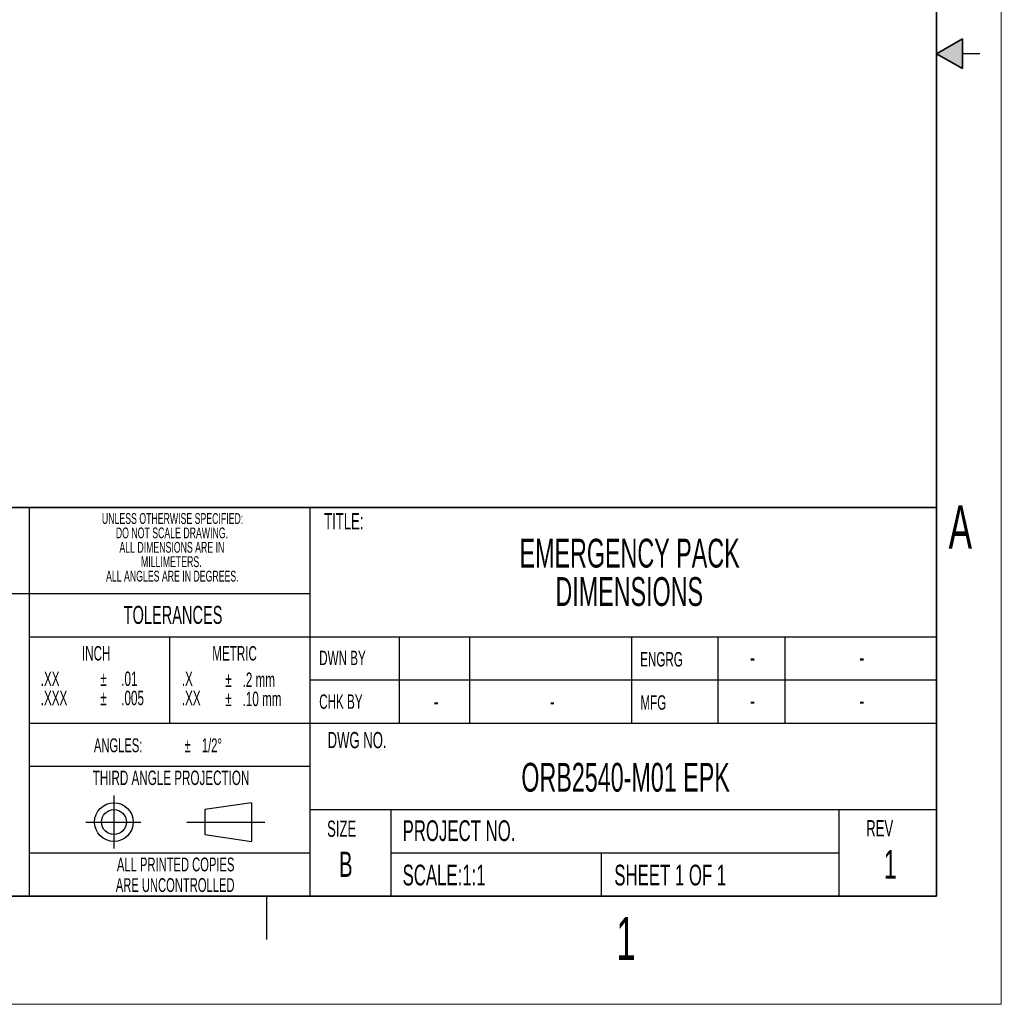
# Model space of a CAD drawing. Header units: inches. Extents: x 0 to 17, y 0 to 11.
# Tile 10 of 11: x 11.3 to 17, y 0 to 5.7. Entities that reach past the tile are written whole.
import ezdxf

# ---------------------------------------------------------------- set-up
doc = ezdxf.new("R2010")
doc.units = ezdxf.units.IN
doc.header["$MEASUREMENT"] = 0
doc.layers.add('FORMAT', color=7, linetype='Continuous')
doc.styles.add('SLDTEXTSTYLE0', font='TXT', dxfattribs={"width": 0.605})

# ---------------------------------------------------------------- blocks, each defined once
blk = doc.blocks.new('SW_NOTE_1')
at = {"layer": 'FORMAT', "color": 0, "char_height": 0.0833, "attachment_point": 1, "style": 'SLDTEXTSTYLE0'}
for insert in [(0, 0.1074), (0, -0.0037)]:
    blk.add_mtext('±', dxfattribs=dict(at, insert=insert))
blk = doc.blocks.new('SW_NOTE_2')
at = {"layer": 'FORMAT', "color": 0, "char_height": 0.08333, "attachment_point": 1, "style": 'SLDTEXTSTYLE0'}
for s, insert in [('.2 mm', (0, 0.1074)), ('.10 mm', (0, -0.0037))]:
    blk.add_mtext(s, dxfattribs=dict(at, insert=insert))
blk = doc.blocks.new('SW_NOTE_3')
at = {"layer": 'FORMAT', "color": 0, "char_height": 0.08333, "attachment_point": 1, "style": 'SLDTEXTSTYLE0'}
for s, insert in [('.X', (0, 0.1074)), ('.XX', (0, -0.0037))]:
    blk.add_mtext(s, dxfattribs=dict(at, insert=insert))
blk = doc.blocks.new('SW_NOTE_4')
at = {"layer": 'FORMAT', "color": 0, "char_height": 0.08, "attachment_point": 1, "style": 'SLDTEXTSTYLE0'}
for s, insert in [('ANGLES:', (0, 0.1031)), ('±', (0.5244, 0.1031))]:
    blk.add_mtext(s, dxfattribs=dict(at, insert=insert))
blk = doc.blocks.new('SW_NOTE_5')
at = {"layer": 'FORMAT', "color": 0, "char_height": 0.08333, "attachment_point": 1, "style": 'SLDTEXTSTYLE0'}
for s, insert in [('.01', (0, 0.1074)), ('.005', (0, -0.0037))]:
    blk.add_mtext(s, dxfattribs=dict(at, insert=insert))
blk = doc.blocks.new('SW_NOTE_6')
at = {"layer": 'FORMAT', "color": 0, "char_height": 0.0833, "attachment_point": 1, "style": 'SLDTEXTSTYLE0'}
for insert in [(0, 0.1074), (0, -0.0037)]:
    blk.add_mtext('±', dxfattribs=dict(at, insert=insert))
blk = doc.blocks.new('SW_NOTE_7')
at = {"layer": 'FORMAT', "color": 0, "char_height": 0.08333, "attachment_point": 1, "style": 'SLDTEXTSTYLE0'}
for s, insert in [('.XX', (0, 0.1074)), ('.XXX', (0, -0.0037))]:
    blk.add_mtext(s, dxfattribs=dict(at, insert=insert))
blk = doc.blocks.new('SW_NOTE_8')
at = {"layer": 'FORMAT', "color": 0, "char_height": 0.07, "attachment_point": 1, "style": 'SLDTEXTSTYLE0'}
for s, insert in [('The information in this document is', (0, 0.0902)), ('the exclusive', (0, -0.0191)), ('PROPRIETARY', (0.5828, -0.0191)), ('property of', (0, -0.1285)), ('LEVITON MFG. CO.,', (0.4864, -0.1285)), ('INC.', (0, -0.2379)), ('It is disclosed with the', (0.2448, -0.2379)), ('understanding that acceptance or', (0, -0.3472)), ('review by the recipient constitutes', (0, -0.4566)), ('an undertaking by the recipient:', (0, -0.566)), ('(1) to hold this information in strict', (0, -0.6754)), ('confidence.', (0, -0.7847)), ('(2) not to disclose, duplicate, copy,', (0, -0.8941)), ('or use the information, in whole or in', (0, -1.0035)), ('part, for any purpose other than that', (0, -1.1128)), ('for which disclosed.', (0, -1.2222))]:
    blk.add_mtext(s, dxfattribs=dict(at, insert=insert))
blk = doc.blocks.new('SW_NOTE_9')
at = {"layer": 'FORMAT', "color": 0, "char_height": 0.0625, "attachment_point": 2, "style": 'SLDTEXTSTYLE0'}
for s, insert in [('UNLESS OTHERWISE SPECIFIED:', (0.6826, 0.0806)), ('DO NOT SCALE DRAWING.', (0.6789, -0.0028)), ('ALL DIMENSIONS ARE IN', (0.6785, -0.0861)), ('MILLIMETERS.', (0.6753, -0.1694)), ('ALL ANGLES ARE IN DEGREES.', (0.6813, -0.2528))]:
    blk.add_mtext(s, dxfattribs=dict(at, insert=insert))
blk = doc.blocks.new('SW_NOTE_10')
at = {"layer": 'FORMAT', "color": 0, "char_height": 0.08, "attachment_point": 2, "style": 'SLDTEXTSTYLE0'}
for s, insert in [('ALL PRINTED COPIES', (0.575, 0.1031)), ('ARE UNCONTROLLED', (0.572, -0.0162))]:
    blk.add_mtext(s, dxfattribs=dict(at, insert=insert))
blk = doc.blocks.new('SW_NOTE_11')
at = {"layer": 'FORMAT', "color": 0, "attachment_point": 2, "style": 'SLDTEXTSTYLE0'}
for s, insert, char_height in [('EMERGENCY PACK', (1.0573, 0.2148), 0.166667), ('DIMENSIONS', (1.0553, -0.0074), 0.16667)]:
    blk.add_mtext(s, dxfattribs=dict(at, insert=insert, char_height=char_height))

msp = doc.modelspace()

# ---------------------------------------------------------------- hatches: boundary and pattern name
at = {"linetype": 'Continuous'}
msp.add_hatch(color=7, dxfattribs=at).paths.add_polyline_path([(16.775, 5.5866), (16.625, 5.5), (16.775, 5.4134)], flags=0)

# ---------------------------------------------------------------- linework, layer by layer
at = {"color": 7, "linetype": 'Continuous', "lineweight": 18}
for q in [(17, 11), (0, 0)]:
    msp.add_line((17, 0), q, dxfattribs=at)
at = {"color": 7, "linetype": 'Continuous', "lineweight": 35}
for p, q in [((16.625, 0.625), (16.625, 10.375)), ((16.625, 0.625), (16.625, 8.625)), ((16.625, 5.5), (16.775, 5.5866)), ((16.775, 5.5866), (16.775, 5.4134)), ((16.625, 5.5), (16.775, 5.4134)), ((16.625, 0.625), (0.375, 0.625)), ((16.625, 0.625), (6.375, 0.625))]:
    msp.add_line(p, q, dxfattribs=at)
at = {"color": 7, "linetype": 'Continuous', "lineweight": 25}
for p, q in [((16.875, 5.5), (16.775, 5.5)), ((12.75, 0.375), (12.75, 0.625))]:
    msp.add_line(p, q, dxfattribs=at)
at = {"layer": 'FORMAT', "color": 7, "lineweight": 35}
msp.add_line((16.625, 2.875), (9.75, 2.875), dxfattribs=at)
at = {"layer": 'FORMAT', "color": 7, "lineweight": 25}
for p, q in [((11.375, 2.875), (11.375, 0.625)), ((13, 0.625), (13, 2.875)), ((13, 2.375), (9.75, 2.375)), ((16.625, 2.125), (11.375, 2.125)), ((12.1875, 2.125), (12.1875, 1.625)), ((13.5187, 1.625), (13.5187, 2.125)), ((13.925, 1.625), (13.925, 2.125)), ((14.8625, 1.625), (14.8625, 2.125)), ((15.3625, 1.625), (15.3625, 2.125)), ((15.75, 1.625), (15.75, 2.125)), ((16.625, 1.875), (13, 1.875)), ((16.625, 1.625), (11.375, 1.625)), ((13, 1.375), (11.375, 1.375)), ((11.8654, 1.2088), (11.8654, 0.9006)), ((12.6611, 1.1663), (12.3908, 1.1262)), ((12.6611, 1.1663), (12.6611, 0.9424)), ((12.3908, 1.1262), (12.3908, 0.9825)), ((16.625, 1.125), (13, 1.125)), ((13.4688, 0.6301), (13.4688, 1.125)), ((16.0625, 0.6301), (16.0625, 1.125)), ((11.7034, 1.0544), (12.0201, 1.0544)), ((12.2865, 1.0544), (12.7383, 1.0544)), ((12.3908, 0.9825), (12.6611, 0.9424)), ((13, 0.875), (11.375, 0.875)), ((16.0625, 0.875), (13.4688, 0.875)), ((14.6875, 0.6301), (14.6875, 0.875))]:
    msp.add_line(p, q, dxfattribs=at)
for radius in [0.112, 0.0718]:
    msp.add_circle((11.8654, 1.0544), radius, dxfattribs=at)

# ---------------------------------------------------------------- block references
at = {"layer": 'FORMAT', "color": 7}
for name, p in [('SW_NOTE_9', (11.522, 2.7614)), ('SW_NOTE_11', (13.7919, 2.4788)), ('SW_NOTE_8', (9.8181, 2.2521)), ('SW_NOTE_7', (11.4419, 1.8177)), ('SW_NOTE_6', (11.7857, 1.8177)), ('SW_NOTE_5', (11.9078, 1.8177)), ('SW_NOTE_3', (12.2581, 1.8177)), ('SW_NOTE_1', (12.5102, 1.8124)), ('SW_NOTE_2', (12.6099, 1.8124)), ('SW_NOTE_4', (11.7495, 1.4355)), ('SW_NOTE_10', (11.6476, 0.746))]:
    msp.add_blockref(name, p, dxfattribs=at)

# ---------------------------------------------------------------- texts
at = {"color": 7, "linetype": 'Continuous', "lineweight": 0, "char_height": 0.25, "attachment_point": 1, "style": 'SLDTEXTSTYLE0'}
for s, insert in [('A', (16.6954, 2.8871)), ('1', (14.772, 0.5054))]:
    msp.add_mtext(s, dxfattribs=dict(at, insert=insert))
at = {"layer": 'FORMAT', "color": 7, "style": 'SLDTEXTSTYLE0'}
for s, insert, char_height, attachment_point in [('TITLE:', (13.0817, 2.8417), 0.09375, 1), ('TOLERANCES', (12.2074, 2.3052), 0.10417, 2), ('DWN BY', (13.0531, 2.0457), 0.08333, 1), ('ENGRG', (14.9102, 2.0378), 0.08333, 1), ('-', (15.5604, 2.0588), 0.1042, 2), ('-', (16.1923, 2.0588), 0.1042, 2), ('CHK BY', (13.0531, 1.793), 0.08333, 1), ('MFG', (14.9117, 1.7878), 0.08333, 1), ('-', (13.7304, 1.8051), 0.1042, 2), ('-', (14.4018, 1.8051), 0.1042, 2), ('-', (15.5604, 1.8088), 0.1042, 2), ('-', (16.1923, 1.8088), 0.1042, 2), ('1/2°', (12.3743, 1.5386), 0.08, 1), ('DWG NO.', (13.1017, 1.5757), 0.09375, 1), ('ORB2540-M01 EPK', (14.826, 1.3969), 0.166667, 2), ('THIRD ANGLE PROJECTION', (12.1957, 1.352), 0.083333, 2), ('SIZE', (13.0988, 1.0629), 0.09375, 1), ('PROJECT NO.', (13.5358, 1.0645), 0.12, 1), ('REV', (16.2183, 1.0654), 0.09375, 1), ('B', (13.1675, 0.883), 0.1458, 1), ('1', (16.3574, 0.8935), 0.1667, 2), ('SCALE:1:1', (13.5358, 0.8078), 0.12, 1), ('SHEET 1 OF 1', (14.7607, 0.8078), 0.12, 1)]:
    msp.add_mtext(s, dxfattribs=dict(at, insert=insert, char_height=char_height, attachment_point=attachment_point))
at = {"layer": 'FORMAT', "char_height": 0.08333, "attachment_point": 1, "style": 'SLDTEXTSTYLE0'}
for s, insert in [('INCH', (11.6804, 2.0724)), ('METRIC', (12.4341, 2.0724))]:
    msp.add_mtext(s, dxfattribs=dict(at, insert=insert))

doc.saveas('drawing.dxf')
